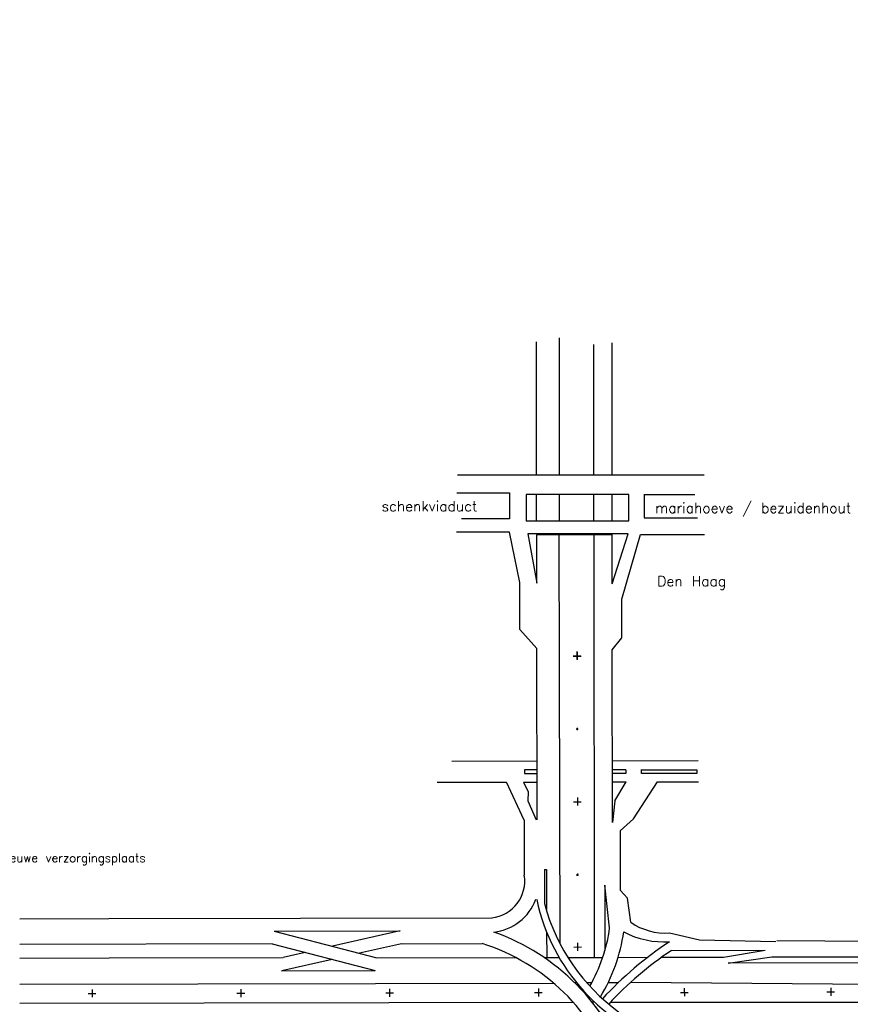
# Model space of a CAD drawing. Header units: metres. Extents: x 3368 to 18268, y -7519 to 4748.
# Tile 10 of 27: x 6276 to 7972, y 2098 to 4107. Entities that reach past the tile are written whole.
import ezdxf

# ---------------------------------------------------------------- set-up
doc = ezdxf.new("R2010")
doc.units = ezdxf.units.M
for name, color, linetype in [('ONDERGROND', 7, 'Continuous'), ('Tekenwerk', 18, 'Continuous'), ('VMH-XX-LEIDEN1', 7, 'Continuous')]:
    doc.layers.add(name, color=color, linetype=linetype)
doc.styles.add('SASBO', font='TXT.SHX')

msp = doc.modelspace()

# ---------------------------------------------------------------- linework, layer by layer
at = {"layer": 'ONDERGROND', "color": 18, "extrusion": (-0.0404948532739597, 0.01245106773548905, 0.999102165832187)}
for p, q in [((7331.886893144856, 2957.565342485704, 181985431.2533959), (7331.734421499, 3056.172998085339, 181985430.0183421)), ((7377.031968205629, 3058.402983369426, 181985432.2966594), (7378.847428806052, 2222.622169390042, 181985442.3158154)), ((7448.638384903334, 3058.896699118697, 181985435.1407917), (7449.108364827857, 2193.506000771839, 181985445.5264317)), ((7485.901740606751, 2955.768992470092, 181985437.518196), (7485.746001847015, 3056.489275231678, 181985436.2566817)), ((7332.633888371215, 2474.462745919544, 181985437.3042212), (7332.093540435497, 2823.920790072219, 181985432.9272843)), ((7414.452030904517, 2817.139272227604, 181985436.3498895), (7414.477222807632, 2800.845427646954, 181985436.5539687)), ((7486.654996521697, 2468.618915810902, 181985443.6197155), (7486.109490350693, 2821.411861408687, 181985439.2010093)), ((7406.585675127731, 2808.567620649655, 181985436.1378785), (7422.344842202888, 2808.599985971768, 181985436.7762136)), ((7412.035292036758, 2659.748612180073, 181985438.2133788), (7416.462784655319, 2659.757704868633, 181985438.3927172)), ((7414.415904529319, 2661.968527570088, 181985438.2822027), (7414.42328060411, 2657.197715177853, 181985438.3419569)), ((7158.421906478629, 2594.096262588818, 181985428.7522896), (7332.448351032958, 2594.453640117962, 181985435.8013441)), ((7486.459925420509, 2594.776959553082, 181985442.039595), (7661.687573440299, 2595.13680471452, 181985449.1373054)), ((7332.349085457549, 2576.049123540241, 181985436.0266823), (7307.038926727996, 2575.997145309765, 181985435.0014777)), ((7307.038926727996, 2575.997145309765, 181985435.0014777), (7307.050251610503, 2568.671808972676, 181985435.0932272)), ((7514.050584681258, 2576.575843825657, 181985443.3847058), (7487.264567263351, 2576.520831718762, 181985442.2997208)), ((7513.823926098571, 2576.348237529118, 181985443.3783557), (7513.83551920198, 2568.852920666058, 181985443.4722339)), ((7546.069538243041, 2568.919114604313, 181985444.777894), (7546.057244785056, 2576.868690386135, 181985444.6783261)), ((7546.057945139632, 2576.414434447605, 181985444.6840157), (7658.423015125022, 2576.645181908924, 181985449.2354358)), ((7658.423015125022, 2576.645181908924, 181985449.2354358), (7658.434599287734, 2569.149868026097, 181985449.3293141)), ((7307.050251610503, 2568.671808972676, 181985435.0932272), (7331.942057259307, 2568.722925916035, 181985436.101486)), ((7513.83551920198, 2568.852920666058, 181985443.4722339), (7487.049501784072, 2568.797911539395, 181985442.3872491)), ((7658.434599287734, 2569.149868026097, 181985449.3293141), (7546.069538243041, 2568.919114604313, 181985444.777894)), ((7128.81037855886, 2550.897048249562, 181985428.0904569), (7269.723507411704, 2551.186425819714, 181985433.7982351)), ((7304.904141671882, 2551.258672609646, 181985435.2232496), (7332.515054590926, 2551.315377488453, 181985436.3416477)), ((7486.526625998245, 2551.638699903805, 181985442.5798989), (7514.186995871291, 2551.695497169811, 181985443.7003001)), ((7491.330191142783, 2513.289899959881, 181985443.2525059), (7514.186995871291, 2551.695497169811, 181985443.7003001)), ((7529.423570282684, 2476.277689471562, 181985445.2577336), (7578.594168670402, 2551.8277628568, 181985446.3091544)), ((7578.594168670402, 2551.8277628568, 181985446.3091544), (7661.911072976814, 2551.99886096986, 181985449.6839601)), ((7414.912023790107, 2519.649077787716, 181985440.0759326), (7414.937218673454, 2503.35523916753, 181985440.2800117)), ((7491.381495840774, 2513.009224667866, 181985443.2580832), (7486.654996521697, 2468.618915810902, 181985443.6197155)), ((7407.04566801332, 2511.077432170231, 181985439.8639216), (7422.804835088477, 2511.109800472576, 181985440.5022568)), ((7306.318547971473, 2473.857419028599, 181985436.2451715), (7306.492629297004, 2361.273072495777, 181985437.6552824)), ((7501.952963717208, 2451.563753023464, 181985444.4523069), (7502.14018488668, 2330.481679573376, 181985445.9688513)), ((7347.574606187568, 2372.910441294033, 181985439.1753582), (7351.886307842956, 2372.919295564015, 181985439.3500063)), ((7347.574606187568, 2372.910441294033, 181985439.1753582), (7347.682374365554, 2303.2133741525, 181985440.0483088)), ((7351.886307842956, 2372.919295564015, 181985439.3500063), (7352.012458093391, 2291.334636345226, 181985440.3718484)), ((7412.495284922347, 2362.258423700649, 181985441.9394221), (7416.922777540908, 2362.26751638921, 181985442.1187606)), ((7414.875897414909, 2364.478339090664, 181985442.0082462), (7414.8832734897, 2359.707529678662, 181985442.068)), ((7470.936974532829, 2340.818743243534, 181985444.5753233), (7471.142500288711, 2207.897786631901, 181985446.2401486)), ((7480.71110809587, 2253.704033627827, 181985446.0571269), (7470.936974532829, 2340.818743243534, 181985444.5753233)), ((6276.264829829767, 2272.479198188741, 181985397.0054405), (6458.517148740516, 2272.853465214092, 181985404.3876893)), ((6458.517148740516, 2272.853465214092, 181985404.3876893), (7240.636244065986, 2274.459610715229, 181985436.067933)), ((6795.884501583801, 2246.990890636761, 181985418.3839138), (7053.052752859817, 2247.519005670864, 181985428.8006811)), ((6795.884501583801, 2246.990890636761, 181985418.3839138), (7005.389740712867, 2192.594794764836, 181985427.5533198)), ((7053.052752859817, 2247.519005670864, 181985428.8006811), (6914.753397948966, 2216.127683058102, 181985423.5864432)), ((7352.083599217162, 2245.325960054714, 181985440.9481038), (7352.164035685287, 2193.306918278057, 181985441.5996382)), ((6791.774421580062, 2221.065379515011, 181985418.5404175), (6276.345964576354, 2220.00690299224, 181985397.6626521)), ((6791.774421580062, 2221.065379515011, 181985418.5404175), (7001.742323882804, 2166.549153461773, 181985427.7300727)), ((7055.908301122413, 2221.382127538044, 181985429.2421447), (6969.796222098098, 2201.836319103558, 181985425.9954999)), ((7055.908301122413, 2221.382127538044, 181985429.2421447), (7220.525166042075, 2221.720181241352, 181985435.9100581)), ((7407.503941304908, 2214.70093561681, 181985443.576016), (7423.263105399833, 2214.733297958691, 181985444.2143512)), ((7415.370294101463, 2223.272581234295, 181985443.788027), (7415.395488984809, 2206.978739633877, 181985443.9921061)), ((6276.388936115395, 2192.215908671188, 181985398.0107324), (6458.641254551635, 2192.590178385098, 181985405.3929812)), ((6458.641254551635, 2192.590178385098, 181985405.3929812), (6814.272796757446, 2193.320493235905, 181985419.7980684)), ((6859.283911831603, 2203.537161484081, 181985421.4951022), (6814.272796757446, 2193.320493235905, 181985419.7980684)), ((6914.326735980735, 2189.24580050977, 181985423.9041588), (6811.737954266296, 2165.960095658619, 181985420.0363003)), ((8287.899496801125, 2183.011166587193, 181985479.6544688), (7723.00350631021, 2181.851108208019, 181985456.7729887)), ((6810.592051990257, 2166.156612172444, 181985419.9874065), (7001.742323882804, 2166.549153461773, 181985427.7300727)), ((6276.471655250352, 2138.718941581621, 181985398.680778), (7366.388684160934, 2140.957172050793, 181985442.8285773)), ((7434.66099465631, 2142.565066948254, 181985445.5757007), (7443.742012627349, 2142.583717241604, 181985445.9435335)), ((7633.172177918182, 2130.555407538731, 181985453.7712733), (7633.197372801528, 2114.261568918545, 181985453.9753528)), ((7932.000743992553, 2131.336165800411, 181985465.8734369), (7932.0259388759, 2115.042324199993, 181985466.0775162)), ((6416.290467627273, 2119.84374357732, 181985404.583036), (6432.04963470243, 2119.876102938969, 181985405.2213715)), ((6424.15704990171, 2128.269649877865, 181985404.7968726), (6424.182244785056, 2111.975805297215, 181985405.0009515)), ((6719.946857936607, 2120.467321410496, 181985416.882836), (6735.706025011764, 2120.499683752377, 181985417.5211712)), ((6727.813437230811, 2128.893230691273, 181985417.0966722), (6727.838632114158, 2112.599389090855, 181985417.3007516)), ((7023.603212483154, 2121.090905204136, 181985429.1826343), (7039.362379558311, 2121.123267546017, 181985429.8209694)), ((7031.469791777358, 2129.516811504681, 181985429.3964707), (7031.494983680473, 2113.222969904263, 181985429.60055)), ((7327.298456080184, 2121.68460918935, 181985441.4843814), (7343.057620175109, 2121.716971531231, 181985442.1227165)), ((7335.165035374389, 2130.110515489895, 181985441.6982179), (7335.190227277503, 2113.816673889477, 181985441.9022969)), ((7625.305598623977, 2122.129501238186, 181985453.5574369), (7641.064765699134, 2122.161863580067, 181985454.1957723)), ((7924.134164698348, 2122.910256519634, 181985465.6596006), (7939.893328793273, 2122.942618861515, 181985466.2979356))]:
    msp.add_line(p, q, dxfattribs=at)
at = {"layer": 'ONDERGROND', "color": 18, "linetype": 'Continuous', "extrusion": (-0.0404948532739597, 0.01245106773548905, 0.999102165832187)}
for p, q in [((7306.318547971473, 2473.857419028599, 181985436.2451715), (7269.961437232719, 2550.94888342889, 181985433.810839)), ((7304.904141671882, 2551.258672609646, 181985435.2232496), (7314.273118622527, 2531.655387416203, 181985435.8472869)), ((7314.273118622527, 2531.655387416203, 181985435.8472869), (7313.379150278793, 2513.192157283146, 181985436.0411471)), ((7313.379150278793, 2513.192157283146, 181985436.0411471), (7330.967291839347, 2474.459324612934, 181985437.2367148)), ((7529.423570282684, 2476.277689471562, 181985445.2577336), (7501.952963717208, 2451.563753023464, 181985444.4523069)), ((7005.389740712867, 2192.594794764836, 181985427.5533198), (7289.215391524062, 2193.177650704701, 181985439.0498626)), ((7346.725448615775, 2193.295751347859, 181985441.3793449), (7377.429222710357, 2193.358807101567, 181985442.6230215)), ((7346.725448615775, 2193.295751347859, 181985441.3793449), (7352.164035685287, 2193.306918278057, 181985441.5996382)), ((7395.535909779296, 2193.395988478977, 181985443.3564446), (7466.683768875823, 2193.542097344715, 181985446.238335)), ((7497.885518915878, 2193.606169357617, 181985447.5021819), (7558.505373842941, 2193.730659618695, 181985449.9576289)), ((7586.779495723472, 2193.78872050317, 181985451.1028906), (7713.392972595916, 2194.048733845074, 181985456.231452)), ((7409.119966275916, 2142.060784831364, 181985444.5467755), (7412.819710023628, 2142.068378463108, 181985444.6966362)), ((7477.710628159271, 2142.201639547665, 181985447.3250851), (7498.540317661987, 2142.24441780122, 181985448.1688054)), ((7406.499951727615, 2101.755095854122, 181985444.942883), (6276.532398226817, 2099.434621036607, 181985399.1728113)), ((7450.346350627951, 2101.845137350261, 181985446.7189102), (7445.293354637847, 2101.834760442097, 181985446.5142353))]:
    msp.add_line(p, q, dxfattribs=at)
at = {"layer": 'ONDERGROND', "color": 18, "ltscale": 2, "extrusion": (-0.0404948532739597, 0.01245106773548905, 0.999102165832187)}
for p, q in [((7516.87412524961, 2314.665238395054, 181985446.7631448), (7502.14018488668, 2330.481679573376, 181985445.9688513)), ((7523.712139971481, 2265.078295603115, 181985447.6582631), (7516.87412524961, 2314.665238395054, 181985446.7631448)), ((7606.767177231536, 2207.723922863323, 181985451.7393522), (7798.44287896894, 2208.117542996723, 181985459.5033012)), ((7713.392972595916, 2194.048733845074, 181985456.231452), (7798.44287896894, 2208.117542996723, 181985459.5033012)), ((7723.00350631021, 2181.851108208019, 181985456.7729887), (7812.127470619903, 2194.518799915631, 181985460.2274258)), ((7812.127470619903, 2194.518799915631, 181985460.2274258), (8198.256474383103, 2195.311744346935, 181985475.8678327))]:
    msp.add_line(p, q, dxfattribs=at)
at = {"layer": 'ONDERGROND', "color": 18, "extrusion": (-0.04049485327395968, 0.01245106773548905, 0.999102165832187)}
for p, q in [((7603.045898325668, 2243.285013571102, 181985451.1453526), (7663.991656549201, 2229.201669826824, 181985453.7910703)), ((7663.991656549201, 2229.201669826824, 181985453.7910703), (7820.209344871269, 2225.892819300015, 181985460.1640029)), ((7822.022968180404, 2227.711374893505, 181985460.2148483), (8673.934986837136, 2222.201557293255, 181985494.8125665)), ((7523.680533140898, 2142.629837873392, 181985449.1829663), (8951.82579458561, 2130.946119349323, 181985482.5787443)), ((7482.257195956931, 2101.910669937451, 181985448.0114797), (8951.42678712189, 2102.273396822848, 181985507.55423))]:
    msp.add_line(p, q, dxfattribs=at)
at = {"layer": 'ONDERGROND', "color": 18, "linetype": 'Continuous', "extrusion": (-0.0404948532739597, 0.01245106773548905, 0.999102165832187)}
for centre, radius, start, end in [((-4371.073832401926, 7716177.883876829, 181821778.4363352), 75.33921834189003, 23.39480688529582, 116.1947332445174), ((-4371.073832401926, 7716177.883876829, 181821778.4363352), 105.06212298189, 23.88977588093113, 86.30866070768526), ((-4299.526225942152, 7716123.575820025, 181821778.436335), 324.6134373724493, 77.13841052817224, 99.43032986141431), ((-3827.580108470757, 7716201.664669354, 181821778.436335), 447.8260789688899, 125.9628981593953, 177.598195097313), ((-4299.526225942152, 7716123.575820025, 181821778.436335), 354.3363420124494, 75.8395059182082, 98.72201839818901), ((-3827.580108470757, 7716201.664669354, 181821778.436335), 418.1031743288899, 125.8677990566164, 179.6400230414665)]:
    msp.add_arc(centre, radius, start, end, dxfattribs=at)
at = {"layer": 'ONDERGROND', "color": 18, "ltscale": 2, "extrusion": (-0.0404948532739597, 0.01245106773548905, 0.999102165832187)}
for centre, radius, start, end in [((-4558.812839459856, 7716634.5655481, 181821778.4363348), 400.501595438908, 299.062701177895, 359.8634811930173), ((-4574.079446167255, 7716642.055547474, 181821778.4363353), 401.3554657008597, 302.0763498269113, 19.98239043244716), ((-4499.382317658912, 7716519.069294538, 181821778.4363351), 128.7340152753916, 343.0764516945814, 20.38198965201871), ((-4529.86922674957, 7716506.39184095, 181821778.4363353), 179.5906399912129, 349.5488147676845, 20.4684535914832), ((-3896.048062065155, 7717130.173321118, 181821778.4363352), 729.0083788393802, 230.3100215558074, 244.4606653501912), ((-3886.835484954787, 7717144.560052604, 181821778.4363347), 729.2007694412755, 230.9924382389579, 244.2550876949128)]:
    msp.add_arc(centre, radius, start, end, dxfattribs=at)
at = {"layer": 'Tekenwerk', "color": 18}
for p, q in [((7377.41586323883, 3458.101578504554, 182029412.828224), (7377.415863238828, 3178.475387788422, 182029412.828224)), ((7331.554201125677, 3178.475387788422, 182029412.8282239), (7331.55420120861, 3449.696408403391, 182029412.8282239)), ((7447.689279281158, 3444.653281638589, 182029412.8282239), (7447.689279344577, 3178.475387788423, 182029412.8282239)), ((7485.692400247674, 3178.475387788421, 182029412.8282239), (7485.692400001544, 3448.015355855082, 182029412.8282239)), ((7331.554201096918, 3084.430011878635, 182029412.828224), (7331.554201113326, 3138.080347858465, 182029412.8282239)), ((7377.415863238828, 3138.080347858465, 182029412.828224), (7377.41586323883, 3084.430011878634, 182029412.828224)), ((7447.689279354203, 3138.080347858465, 182029412.8282239), (7447.689279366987, 3084.430011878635, 182029412.8282239)), ((7485.692400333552, 3084.430011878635, 182029412.8282239), (7485.692400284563, 3138.080347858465, 182029412.8282239)), ((7331.554201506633, 3056.825128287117, 182029412.8282239), (7485.692400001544, 3056.825128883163, 182029412.8282239)), ((7413.969643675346, 2817.603244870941, 182029412.828224), (7413.969643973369, 2801.308104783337, 182029412.8282239)), ((7406.083583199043, 2809.047097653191, 182029412.828224), (7421.855704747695, 2809.047097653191, 182029412.828224))]:
    msp.add_line(p, q, dxfattribs=at)
at = {"layer": 'VMH-XX-LEIDEN1', "color": 18}
for p, q in [((7170.313537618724, 3178.475387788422, 181985436.2566817), (7673.541809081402, 3178.475387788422, 181985436.2566817)), ((7168.906820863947, 3141.806066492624, 181985436.2566817), (7276.230386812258, 3141.806066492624, 181985436.2566817)), ((7276.230386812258, 3141.806066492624, 181985436.2566817), (7276.230386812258, 3088.900868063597, 181985436.2566817)), ((7519.944351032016, 3138.080347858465, 181985436.2566817), (7310.514331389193, 3138.080347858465, 181985436.2566817)), ((7310.514331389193, 3138.080347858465, 181985436.2566817), (7310.514331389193, 3083.684874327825, 181985436.2566817)), ((7519.944351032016, 3084.430011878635, 181985436.2566817), (7519.944351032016, 3138.080347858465, 181985436.2566817)), ((7551.247024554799, 3138.825485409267, 181985436.2566817), (7551.247024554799, 3090.39114316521, 181985436.2566817)), ((7551.247024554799, 3138.080347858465, 181985436.2566817), (7654.844088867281, 3138.080347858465, 181985436.2566817)), ((7276.230386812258, 3088.900868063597, 181985436.2566817), (7178.595764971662, 3088.900868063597, 181985436.2566817)), ((7310.514331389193, 3084.430011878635, 181985436.2566817), (7519.944351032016, 3084.430011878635, 181985436.2566817)), ((7551.247024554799, 3090.39114316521, 181985436.2566817), (7660.06120112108, 3090.39114316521, 181985436.2566817)), ((7276.25419991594, 3061.20571415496, 181985436.2566817), (7168.185353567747, 3061.20571415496, 181985436.2566817)), ((7297.122698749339, 2958.375898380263, 181985436.2566817), (7276.25419991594, 3061.20571415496, 181985436.2566817)), ((7518.477553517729, 3058.225133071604, 181985436.2566817), (7313.519365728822, 3058.225133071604, 181985436.2566817)), ((7313.519365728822, 3058.225133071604, 181985436.2566817), (7331.886893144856, 2957.565342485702, 181985436.2566817)), ((7485.901740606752, 2955.76899247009, 181985436.2566817), (7518.477553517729, 3058.225133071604, 181985436.2566817)), ((7505.807388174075, 2924.844430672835, 181985436.2566817), (7543.817834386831, 3056.734857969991, 181985436.2566817)), ((7543.817834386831, 3056.734857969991, 181985436.2566817), (7674.245790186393, 3056.734857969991, 181985436.2566817)), ((7297.122698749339, 2862.997519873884, 181985436.2566817), (7297.122698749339, 2958.375898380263, 181985436.2566817)), ((7505.807388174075, 2845.859201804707, 181985436.2566817), (7505.807388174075, 2924.844430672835, 181985436.2566817)), ((7332.093540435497, 2823.92079007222, 181985436.2566817), (7297.122698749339, 2862.997519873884, 181985436.2566817)), ((7486.109490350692, 2821.411861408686, 181985436.2566817), (7505.807388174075, 2845.859201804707, 181985436.2566817))]:
    msp.add_line(p, q, dxfattribs=at)

# ---------------------------------------------------------------- texts
at = {"layer": 'Tekenwerk', "color": 18, "linetype": 'Continuous', "style": 'SASBO'}
for s, p in [('schenkviaduct', (7015.182991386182, 3103.960328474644, 182029412.828224)), ('mariahoeve / bezuidenhout', (7573.637736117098, 3100.472819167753, 182029412.828224)), ('Den Haag ', (7577.900846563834, 2950.952247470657, 182029412.828224))]:
    msp.add_text(s, height=20.806033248, dxfattribs=at).set_placement(p)
at = {"layer": 'Tekenwerk', "color": 18, "style": 'SASBO'}
for s, p in [('Richting nieuwe verzorgingsplaats', (6127.141171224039, 2387.798880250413, 181985397.0054406)), ('.', (6484.228671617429, 2387.798880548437, 181985397.0054406))]:
    msp.add_text(s, height=17.5, dxfattribs=at).set_placement(p)

doc.saveas('drawing.dxf')
